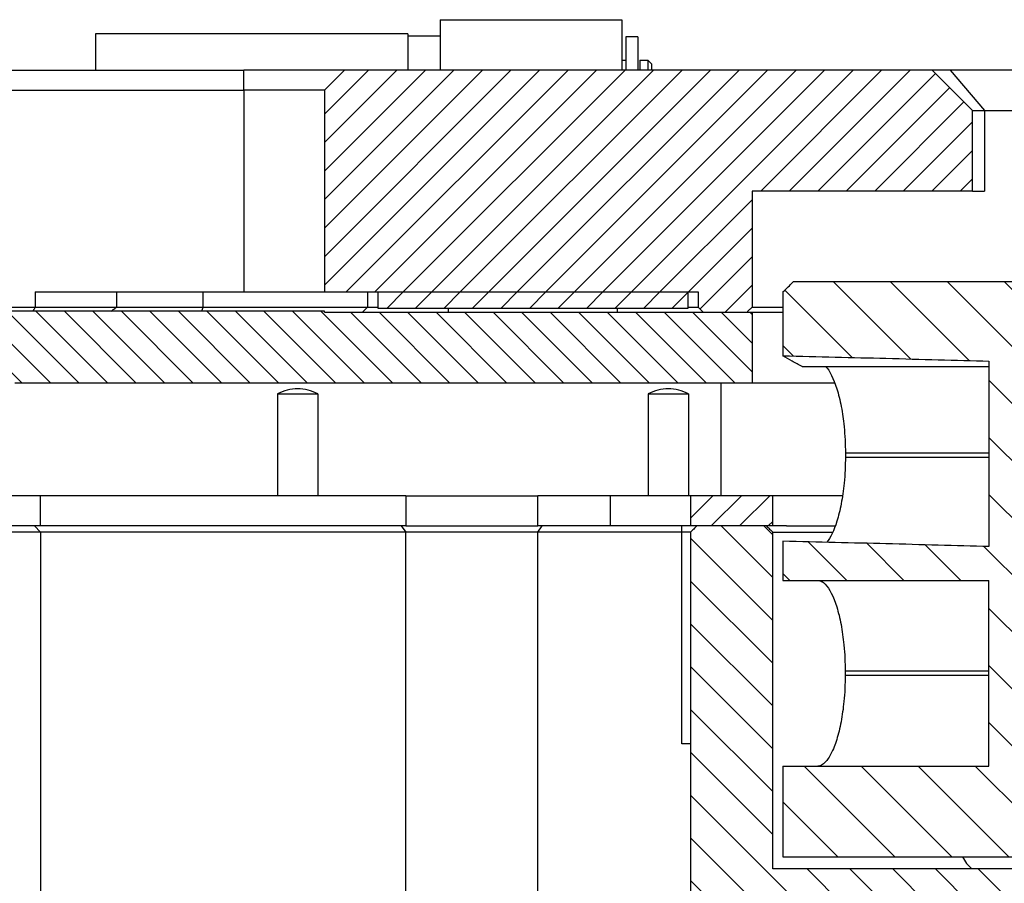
# Model space of a CAD drawing. Extents: x -1765 to 4890, y -3431 to 1272.
# Tile 119 of 189: x 3035 to 3083, y -2491 to -2448. Entities that reach past the tile are written whole.
import ezdxf

# ---------------------------------------------------------------- set-up
doc = ezdxf.new("R2010")
doc.units = 0
doc.linetypes.add('DASHED', pattern=[15, 7, -8])
doc.layers.get('0').update_dxf_attribs({"linetype": 'CONTINUOUS'})
doc.layers.add('1', color=7, linetype='CONTINUOUS')
pattern_1 = [(225, (0, 0), (0.70710678, -0.70710678), [])]

# ---------------------------------------------------------------- blocks, each defined once
blk = doc.blocks.new('SPRING_PLUNGER_GN615_3KN_2', base_point=(3080.504, -2489.751))
at = {"color": 7, "linetype": 'DASHED'}
for p, q in [((3080.504, -2489.751), (3081.423, -2489.751)), ((3081.423, -2489.751), (3084.586, -2489.751)), ((3084.586, -2489.751), (3084.78, -2489.751)), ((3084.78, -2489.751), (3085.504, -2489.751))]:
    blk.add_line(p, q, dxfattribs=at)
at = {"color": 7, "linetype": 'CONTINUOUS'}
for start, end in [(-154.6231, -129.5177), (-50.4823, -25.3769)]:
    blk.add_arc((3083.004, -2489.001), 1.75, start, end, dxfattribs=at)
blk = doc.blocks.new('LOCK_RING_E7018-22553', base_point=(3072.514, -2461.251))
at = {"linetype": 'CONTINUOUS'}
h = blk.add_hatch(dxfattribs=at)
h.set_pattern_fill('USER', color=4, scale=2, angle=135, pattern_type=0)
h.set_pattern_definition([(135, (0, 0), (-1.4142136, -1.4142136), [])])
edge = h.paths.add_edge_path()
edge.add_line((3082.73, -2465.179), (3082.73, -2474.375))
edge.add_spline(control_points=[(3082.73, -2474.375), (3081.027, -2474.325), (3077.622, -2474.232), (3074.217, -2474.15), (3072.514, -2474.111)], knot_values=[0, 0, 0, 0, 5.109455, 10.218745, 10.218745, 10.218745, 10.218745], degree=3, periodic=0)
edge.add_line((3072.514, -2474.111), (3072.514, -2476.051))
edge.add_line((3072.514, -2476.051), (3074.246, -2476.051))
edge.add_line((3074.246, -2476.051), (3082.73, -2476.051))
edge.add_line((3082.73, -2476.051), (3082.73, -2485.251))
edge.add_line((3082.73, -2485.251), (3074.246, -2485.251))
edge.add_line((3074.246, -2485.251), (3072.514, -2485.251))
edge.add_line((3072.514, -2485.251), (3072.514, -2489.751))
edge.add_line((3072.514, -2489.751), (3080.504, -2489.751))
edge.add_line((3080.504, -2489.751), (3081.423, -2489.751))
edge.add_line((3081.423, -2489.751), (3084.586, -2489.751))
edge.add_line((3084.586, -2489.751), (3084.78, -2489.751))
edge.add_line((3084.78, -2489.751), (3084.78, -2461.751))
edge.add_spline(control_points=[(3084.78, -2461.751), (3084.695, -2461.668), (3084.524, -2461.501), (3084.353, -2461.335), (3084.267, -2461.251)], knot_values=[0, 0, 0, 0, 0.358121, 0.716243, 0.716243, 0.716243, 0.716243], degree=3, periodic=0)
edge.add_line((3084.267, -2461.251), (3073.024, -2461.251))
edge.add_spline(control_points=[(3073.024, -2461.251), (3072.939, -2461.335), (3072.769, -2461.501), (3072.599, -2461.668), (3072.514, -2461.751)], knot_values=[0, 0, 0, 0, 0.35694, 0.71388, 0.71388, 0.71388, 0.71388], degree=3, periodic=0)
edge.add_line((3072.514, -2461.751), (3072.514, -2464.915))
edge.add_spline(control_points=[(3072.514, -2464.915), (3074.217, -2464.954), (3077.622, -2465.036), (3081.027, -2465.129), (3082.73, -2465.179)], knot_values=[0, 0, 0, 0, 5.109374, 10.218745, 10.218745, 10.218745, 10.218745], degree=3, periodic=0)
at = {"color": 7, "linetype": 'CONTINUOUS'}
for p, q in [((3084.267, -2461.251), (3073.024, -2461.251)), ((3082.73, -2465.179), (3082.73, -2474.375)), ((3075.61, -2469.737), (3075.61, -2469.934)), ((3072.514, -2476.051), (3074.246, -2476.051)), ((3074.246, -2476.051), (3082.73, -2476.051)), ((3082.73, -2485.251), (3082.73, -2476.051)), ((3075.6, -2480.551), (3075.6, -2480.751)), ((3072.514, -2485.251), (3074.246, -2485.251)), ((3074.246, -2485.251), (3082.73, -2485.251))]:
    blk.add_line(p, q, dxfattribs=at)
at = {"color": 4, "linetype": 'CONTINUOUS'}
for p, q in [((3072.514, -2461.751), (3072.514, -2464.915)), ((3072.514, -2474.111), (3072.514, -2476.051)), ((3072.514, -2485.251), (3072.514, -2489.751)), ((3072.514, -2489.751), (3080.504, -2489.751)), ((3080.504, -2489.751), (3081.423, -2489.751)), ((3081.423, -2489.751), (3084.586, -2489.751))]:
    blk.add_line(p, q, dxfattribs=at)
at = {"color": 1, "linetype": 'CONTINUOUS'}
for p, q in [((3082.73, -2469.737), (3075.61, -2469.737)), ((3075.61, -2469.934), (3082.73, -2469.934)), ((3082.73, -2480.551), (3075.6, -2480.551)), ((3075.6, -2480.751), (3082.73, -2480.751))]:
    blk.add_line(p, q, dxfattribs=at)
at = {"color": 4, "linetype": 'CONTINUOUS'}
blk.add_open_spline([(3072.514, -2461.751), (3072.599, -2461.668), (3072.684, -2461.585), (3072.769, -2461.501), (3072.854, -2461.418), (3072.939, -2461.335), (3073.024, -2461.251)], degree=3, knots=[0, 0, 0, 0, 0.3569399, 0.3569399, 0.3569399, 0.7138798, 0.7138798, 0.7138798, 0.7138798], dxfattribs=at)
at = {"color": 7, "linetype": 'CONTINUOUS'}
for points, knots in [([(3072.514, -2464.915), (3074.268, -2464.955), (3075.97, -2464.996), (3077.622, -2465.039), (3079.379, -2465.084), (3081.08, -2465.131), (3082.73, -2465.179)], [0, 0, 0, 0, 5.109374, 5.109374, 5.109374, 10.218745, 10.218745, 10.218745, 10.218745]), ([(3073.471, -2465.439), (3073.293, -2465.352), (3073.125, -2465.264), (3072.965, -2465.177), (3072.806, -2465.09), (3072.656, -2465.002), (3072.514, -2464.915)], [0, 0, 0, 0, 0.569335, 0.569335, 0.569335, 1.091044, 1.091044, 1.091044, 1.091044]), ([(3073.471, -2465.439), (3075.088, -2465.439), (3076.705, -2465.439), (3078.322, -2465.439), (3079.791, -2465.439), (3081.261, -2465.439), (3082.73, -2465.439)], [0, 0, 0, 0, 4.851394, 4.851394, 4.851394, 9.258942, 9.258942, 9.258942, 9.258942]), ([(3074.632, -2465.439), (3074.836, -2465.656), (3075.028, -2466.04), (3075.188, -2466.552), (3075.27, -2466.813), (3075.342, -2467.106), (3075.403, -2467.425), (3075.437, -2467.601), (3075.464, -2467.768), (3075.485, -2467.917), (3075.507, -2468.069), (3075.528, -2468.242), (3075.547, -2468.435), (3075.588, -2468.857), (3075.61, -2469.295), (3075.61, -2469.737)], [0.4435, 0.4435, 0.4435, 0.4435, 1.687203, 1.687203, 1.687203, 2.586629, 2.586629, 2.586629, 3.085577, 3.085577, 3.085577, 3.607792, 3.607792, 3.607792, 4.911579, 4.911579, 4.911579, 4.911579]), ([(3075.61, -2469.934), (3075.61, -2470.127), (3075.606, -2470.348), (3075.594, -2470.59), (3075.585, -2470.781), (3075.57, -2470.999), (3075.547, -2471.236), (3075.512, -2471.592), (3075.464, -2471.931), (3075.403, -2472.246), (3075.37, -2472.422), (3075.335, -2472.575), (3075.303, -2472.705), (3075.267, -2472.851), (3075.229, -2472.989), (3075.188, -2473.119), (3075.044, -2473.58), (3074.874, -2473.937), (3074.693, -2474.162)], [0, 0, 0, 0, 0.657017, 0.657017, 0.657017, 1.303883, 1.303883, 1.303883, 2.32498, 2.32498, 2.32498, 2.79431, 2.79431, 2.79431, 3.224498, 3.224498, 3.224498, 4.343908, 4.343908, 4.343908, 4.343908]), ([(3082.73, -2474.375), (3081.08, -2474.327), (3079.379, -2474.28), (3077.622, -2474.235), (3075.97, -2474.192), (3074.268, -2474.151), (3072.514, -2474.111)], [0, 0, 0, 0, 5.109455, 5.109455, 5.109455, 10.218745, 10.218745, 10.218745, 10.218745]), ([(3074.246, -2476.051), (3074.307, -2476.051), (3074.368, -2476.067), (3074.429, -2476.099), (3074.49, -2476.131), (3074.552, -2476.179), (3074.612, -2476.241), (3074.82, -2476.456), (3075.016, -2476.845), (3075.179, -2477.366), (3075.224, -2477.512), (3075.262, -2477.653), (3075.294, -2477.78), (3075.33, -2477.926), (3075.363, -2478.079), (3075.394, -2478.239), (3075.454, -2478.554), (3075.502, -2478.893), (3075.537, -2479.249), (3075.56, -2479.486), (3075.575, -2479.704), (3075.584, -2479.894), (3075.596, -2480.137), (3075.6, -2480.358), (3075.6, -2480.551)], [0, 0, 0, 0, 0.189977, 0.189977, 0.189977, 0.422815, 0.422815, 0.422815, 1.688872, 1.688872, 1.688872, 2.119027, 2.119027, 2.119027, 2.588335, 2.588335, 2.588335, 3.60941, 3.60941, 3.60941, 4.256272, 4.256272, 4.256272, 4.913289, 4.913289, 4.913289, 4.913289]), ([(3075.6, -2480.751), (3075.6, -2481.194), (3075.579, -2481.632), (3075.537, -2482.053), (3075.52, -2482.23), (3075.499, -2482.403), (3075.475, -2482.572), (3075.454, -2482.721), (3075.427, -2482.887), (3075.394, -2483.064), (3075.333, -2483.383), (3075.26, -2483.676), (3075.179, -2483.937), (3075.134, -2484.082), (3075.09, -2484.203), (3075.051, -2484.303), (3075.001, -2484.43), (3074.953, -2484.533), (3074.911, -2484.617), (3074.863, -2484.711), (3074.814, -2484.796), (3074.764, -2484.871), (3074.708, -2484.953), (3074.657, -2485.015), (3074.612, -2485.061), (3074.492, -2485.185), (3074.369, -2485.251), (3074.246, -2485.251)], [0, 0, 0, 0, 1.303782, 1.303782, 1.303782, 1.82599, 1.82599, 1.82599, 2.324924, 2.324924, 2.324924, 3.224295, 3.224295, 3.224295, 3.612178, 3.612178, 3.612178, 3.955659, 3.955659, 3.955659, 4.249455, 4.249455, 4.249455, 4.493382, 4.493382, 4.493382, 4.913847, 4.913847, 4.913847, 4.913847])]:
    blk.add_open_spline(points, degree=3, knots=knots, dxfattribs=at)
blk = doc.blocks.new('LOCK_RING_ASSY_1', base_point=(3072.514, -2461.251))
for name, p in [('LOCK_RING_E7018-22553', (3072.514, -2461.251)), ('SPRING_PLUNGER_GN615_3KN_2', (3080.504, -2489.751))]:
    blk.add_blockref(name, p)
blk = doc.blocks.new('DOWEL_PIN_2X12_1480-077_27', base_point=(3065.83, -2466.551))
at = {"color": 7, "linetype": 'CONTINUOUS'}
for p, q in [((3065.83, -2466.801), (3065.83, -2471.851)), ((3065.83, -2466.801), (3067.403, -2466.801)), ((3067.403, -2466.801), (3067.83, -2466.801)), ((3067.83, -2466.801), (3067.83, -2471.851))]:
    blk.add_line(p, q, dxfattribs=at)
for start, end in [(90, 118.0725), (61.9275, 90)]:
    blk.add_arc((3066.83, -2468.676), 2.125, start, end, dxfattribs=at)
blk = doc.blocks.new('DOWEL_PIN_2X12_1480-077_28', base_point=(3047.445, -2466.551))
at = {"color": 7, "linetype": 'CONTINUOUS'}
for p, q in [((3047.445, -2466.801), (3049.152, -2466.801)), ((3047.445, -2466.801), (3047.445, -2471.851)), ((3049.152, -2466.801), (3049.445, -2466.801)), ((3049.445, -2466.801), (3049.445, -2471.851))]:
    blk.add_line(p, q, dxfattribs=at)
for start, end in [(90, 118.0725), (61.9275, 90)]:
    blk.add_arc((3048.445, -2468.676), 2.125, start, end, dxfattribs=at)
blk = doc.blocks.new('PIN_DOWEL_2X12_SET', base_point=(3047.445, -2466.551))
for name, p in [('DOWEL_PIN_2X12_1480-077_28', (3047.445, -2466.551)), ('DOWEL_PIN_2X12_1480-077_27', (3065.83, -2466.551))]:
    blk.add_blockref(name, p)
blk = doc.blocks.new('INSULATOR_RING_E7018-25452', base_point=(3012.858, -2471.851))
at = {"color": 7, "linetype": 'CONTINUOUS'}
for p, q in [((3035.691, -2471.851), (3033.53, -2471.851)), ((3053.803, -2471.851), (3035.691, -2471.851)), ((3035.691, -2473.351), (3035.691, -2471.851)), ((3053.803, -2471.851), (3060.352, -2471.851)), ((3063.964, -2471.851), (3060.352, -2471.851)), ((3063.964, -2473.351), (3063.964, -2471.851)), ((3067.499, -2471.851), (3063.964, -2471.851)), ((3067.933, -2471.851), (3067.499, -2471.851)), ((3035.391, -2473.351), (3033.589, -2473.351)), ((3035.691, -2473.351), (3035.391, -2473.351)), ((3053.579, -2473.351), (3035.691, -2473.351)), ((3053.803, -2473.351), (3053.579, -2473.351)), ((3053.803, -2473.351), (3056.128, -2473.351)), ((3056.128, -2473.351), (3056.531, -2473.351)), ((3056.531, -2473.351), (3060.352, -2473.351)), ((3060.565, -2473.351), (3060.352, -2473.351)), ((3063.684, -2473.351), (3060.565, -2473.351)), ((3063.964, -2473.351), (3063.684, -2473.351)), ((3063.984, -2473.351), (3063.964, -2473.351))]:
    blk.add_line(p, q, dxfattribs=at)
at = {"color": 1, "linetype": 'CONTINUOUS'}
for p, q in [((3053.803, -2471.851), (3053.803, -2473.351)), ((3060.352, -2473.351), (3060.352, -2471.851))]:
    blk.add_line(p, q, dxfattribs=at)
at = {"color": 7, "linetype": 'DASHED'}
for p, q in [((3068.914, -2471.851), (3067.933, -2471.851)), ((3069.446, -2471.851), (3068.914, -2471.851)), ((3072.005, -2471.851), (3069.446, -2471.851)), ((3072.683, -2471.851), (3072.005, -2471.851)), ((3075.471, -2471.851), (3072.683, -2471.851)), ((3065.3, -2473.351), (3063.984, -2473.351)), ((3065.499, -2473.351), (3065.3, -2473.351)), ((3067.495, -2473.351), (3065.499, -2473.351)), ((3067.933, -2473.351), (3067.495, -2473.351)), ((3068.239, -2473.351), (3067.933, -2473.351)), ((3068.914, -2473.351), (3068.239, -2473.351)), ((3069.446, -2473.351), (3068.914, -2473.351)), ((3071.699, -2473.351), (3069.446, -2473.351)), ((3072.021, -2473.351), (3072.005, -2473.351)), ((3072.683, -2473.351), (3072.021, -2473.351)), ((3072.683, -2473.351), (3075.11, -2473.351))]:
    blk.add_line(p, q, dxfattribs=at)
at = {"color": 6, "linetype": 'DASHED'}
blk.add_line((3072.005, -2473.351), (3071.699, -2473.351), dxfattribs=at)
blk = doc.blocks.new('INSULATOR_SEGMENT_E70153_4', base_point=(3067.933, -2471.851))
at = {"linetype": 'CONTINUOUS'}
h = blk.add_hatch(dxfattribs=at)
h.set_pattern_fill('USER', color=1, angle=225, pattern_type=0)
h.set_pattern_definition(pattern_1)
h.paths.add_polyline_path([(3069.446, -2471.851), (3068.914, -2471.851), (3067.933, -2471.851), (3067.933, -2473.351), (3068.239, -2473.351), (3068.914, -2473.351), (3069.446, -2473.351), (3071.699, -2473.351), (3072.005, -2473.351), (3072.005, -2471.851)])
at = {"color": 7, "linetype": 'CONTINUOUS'}
for p, q in [((3067.933, -2471.851), (3067.933, -2473.351)), ((3068.914, -2471.851), (3067.933, -2471.851)), ((3069.446, -2471.851), (3068.914, -2471.851)), ((3072.005, -2471.851), (3069.446, -2471.851)), ((3072.005, -2473.351), (3072.005, -2471.851)), ((3072.683, -2471.851), (3072.005, -2471.851)), ((3075.471, -2471.851), (3072.683, -2471.851)), ((3068.239, -2473.351), (3067.933, -2473.351)), ((3068.914, -2473.351), (3068.239, -2473.351)), ((3069.446, -2473.351), (3068.914, -2473.351)), ((3071.699, -2473.351), (3069.446, -2473.351))]:
    blk.add_line(p, q, dxfattribs=at)
at = {"color": 6, "linetype": 'CONTINUOUS'}
for p, q in [((3072.005, -2473.351), (3071.699, -2473.351)), ((3072.021, -2473.351), (3072.005, -2473.351)), ((3072.683, -2473.351), (3072.021, -2473.351)), ((3072.683, -2473.351), (3075.11, -2473.351))]:
    blk.add_line(p, q, dxfattribs=at)
blk = doc.blocks.new('INSULATOR_SET', base_point=(3067.933, -2471.851))
blk.add_blockref('INSULATOR_SEGMENT_E70153_4', (3067.933, -2471.851))
blk = doc.blocks.new('COMMON_PARTS_SET', base_point=(3011.715, -2447.851))
for name, p in [('INSULATOR_RING_E7018-25452', (3012.858, -2471.851)), ('INSULATOR_SET', (3067.933, -2471.851))]:
    blk.add_blockref(name, p)
blk = doc.blocks.new('BASE_RING_AUTO', base_point=(2995.915, -2473.351))
at = {"linetype": 'CONTINUOUS'}
h = blk.add_hatch(dxfattribs=at)
h.set_pattern_fill('USER', color=4, scale=1.5, angle=135, pattern_type=0)
h.set_pattern_definition([(135, (0, 0), (-1.0606602, -1.0606602), [])])
edge = h.paths.add_edge_path()
edge.add_line((3068.914, -2473.351), (3068.239, -2473.351))
edge.add_spline(control_points=[(3068.239, -2473.351), (3068.188, -2473.401), (3068.086, -2473.501), (3067.984, -2473.601), (3067.933, -2473.651)], knot_values=[0, 0, 0, 0, 0.213956, 0.427912, 0.427912, 0.427912, 0.427912], degree=3, periodic=0)
edge.add_line((3067.933, -2473.651), (3067.933, -2503.051))
edge.add_spline(control_points=[(3067.933, -2503.051), (3067.984, -2503.101), (3068.086, -2503.201), (3068.188, -2503.301), (3068.239, -2503.351)], knot_values=[0, 0, 0, 0, 0.213956, 0.427912, 0.427912, 0.427912, 0.427912], degree=3, periodic=0)
edge.add_line((3068.239, -2503.351), (3070.681, -2503.351))
edge.add_spline(control_points=[(3070.681, -2503.351), (3070.732, -2503.301), (3070.834, -2503.201), (3070.936, -2503.101), (3070.986, -2503.051)], knot_values=[0, 0, 0, 0, 0.214074, 0.428148, 0.428148, 0.428148, 0.428148], degree=3, periodic=0)
edge.add_line((3070.986, -2503.051), (3070.986, -2494.351))
edge.add_line((3070.986, -2494.351), (3084.472, -2494.351))
edge.add_spline(control_points=[(3084.472, -2494.351), (3084.524, -2494.301), (3084.626, -2494.201), (3084.729, -2494.101), (3084.78, -2494.051)], knot_values=[0, 0, 0, 0, 0.214881, 0.429761, 0.429761, 0.429761, 0.429761], degree=3, periodic=0)
edge.add_line((3084.78, -2494.051), (3084.78, -2490.651))
edge.add_spline(control_points=[(3084.78, -2490.651), (3084.729, -2490.601), (3084.626, -2490.501), (3084.524, -2490.401), (3084.472, -2490.351)], knot_values=[0, 0, 0, 0, 0.214881, 0.429761, 0.429761, 0.429761, 0.429761], degree=3, periodic=0)
edge.add_line((3084.472, -2490.351), (3072.005, -2490.351))
edge.add_line((3072.005, -2490.351), (3072.005, -2473.651))
edge.add_spline(control_points=[(3072.005, -2473.651), (3071.954, -2473.601), (3071.852, -2473.501), (3071.75, -2473.401), (3071.699, -2473.351)], knot_values=[0, 0, 0, 0, 0.214121, 0.428241, 0.428241, 0.428241, 0.428241], degree=3, periodic=0)
edge.add_line((3071.699, -2473.351), (3069.446, -2473.351))
edge.add_line((3069.446, -2473.351), (3068.914, -2473.351))
at = {"color": 4, "linetype": 'DASHED'}
for p, q in [((3035.391, -2473.351), (3033.589, -2473.351)), ((3035.691, -2473.351), (3035.391, -2473.351)), ((3053.579, -2473.351), (3035.691, -2473.351)), ((3053.803, -2473.351), (3053.579, -2473.351)), ((3053.803, -2473.351), (3056.128, -2473.351)), ((3056.128, -2473.351), (3056.531, -2473.351)), ((3056.531, -2473.351), (3060.352, -2473.351)), ((3060.565, -2473.351), (3060.352, -2473.351)), ((3063.684, -2473.351), (3060.565, -2473.351)), ((3063.964, -2473.351), (3063.684, -2473.351)), ((3063.984, -2473.351), (3063.964, -2473.351)), ((3068.239, -2473.351), (3067.933, -2473.351)), ((3072.005, -2473.351), (3071.699, -2473.351)), ((3072.021, -2473.351), (3072.005, -2473.351)), ((3072.683, -2473.351), (3072.021, -2473.351)), ((3072.683, -2473.351), (3075.11, -2473.351)), ((3072.005, -2473.651), (3074.99, -2473.651))]:
    blk.add_line(p, q, dxfattribs=at)
at = {"color": 4, "linetype": 'CONTINUOUS'}
for p, q in [((3035.391, -2473.351), (3035.691, -2473.651)), ((3053.579, -2473.351), (3053.803, -2473.651)), ((3060.352, -2473.651), (3060.565, -2473.351)), ((3065.3, -2473.351), (3063.984, -2473.351)), ((3065.499, -2473.351), (3065.3, -2473.351)), ((3067.495, -2473.351), (3065.499, -2473.351)), ((3067.933, -2473.351), (3067.495, -2473.351)), ((3068.914, -2473.351), (3068.239, -2473.351)), ((3069.446, -2473.351), (3068.914, -2473.351)), ((3071.699, -2473.351), (3069.446, -2473.351)), ((3035.691, -2473.651), (3033.53, -2473.651)), ((3035.691, -2473.651), (3035.691, -2503.051)), ((3053.803, -2473.651), (3035.691, -2473.651)), ((3053.803, -2503.051), (3053.803, -2473.651)), ((3060.352, -2473.651), (3053.803, -2473.651)), ((3060.352, -2503.051), (3060.352, -2473.651)), ((3067.501, -2473.651), (3060.352, -2473.651)), ((3067.501, -2484.151), (3067.501, -2473.651)), ((3067.933, -2473.651), (3067.501, -2473.651)), ((3067.933, -2473.651), (3067.933, -2503.051)), ((3072.005, -2490.351), (3072.005, -2473.651)), ((3067.933, -2484.151), (3067.501, -2484.151)), ((3084.472, -2490.351), (3072.005, -2490.351))]:
    blk.add_line(p, q, dxfattribs=at)
for points, knots in [([(3067.501, -2473.651), (3067.5, -2473.602), (3067.499, -2473.552), (3067.498, -2473.501), (3067.497, -2473.451), (3067.496, -2473.401), (3067.495, -2473.351)], [0, 0, 0, 0, 0.1500049, 0.1500049, 0.1500049, 0.3000571, 0.3000571, 0.3000571, 0.3000571]), ([(3068.239, -2473.351), (3068.188, -2473.401), (3068.137, -2473.451), (3068.086, -2473.501), (3068.035, -2473.551), (3067.984, -2473.601), (3067.933, -2473.651)], [0, 0, 0, 0, 0.2139562, 0.2139562, 0.2139562, 0.4279125, 0.4279125, 0.4279125, 0.4279125]), ([(3071.699, -2473.351), (3071.75, -2473.401), (3071.801, -2473.451), (3071.852, -2473.501), (3071.903, -2473.551), (3071.954, -2473.601), (3072.005, -2473.651)], [0, 0, 0, 0, 0.2141206, 0.2141206, 0.2141206, 0.4282411, 0.4282411, 0.4282411, 0.4282411])]:
    blk.add_open_spline(points, degree=3, knots=knots, dxfattribs=at)
blk = doc.blocks.new('BASE_RING_AUTO_E7018-22551', base_point=(2995.915, -2473.351))
blk.add_blockref('BASE_RING_AUTO', (2995.915, -2473.351))
blk = doc.blocks.new('BASE_RING_AUTO_ASSY_E72551', base_point=(2995.915, -2447.851))
for name, p in [('COMMON_PARTS_SET', (3011.715, -2447.851)), ('LOCK_RING_ASSY_1', (3072.514, -2461.251)), ('PIN_DOWEL_2X12_SET', (3047.445, -2466.551)), ('BASE_RING_AUTO_E7018-22551', (2995.915, -2473.351))]:
    blk.add_blockref(name, p)
blk = doc.blocks.new('LOAD_BO_LARGE', base_point=(2942.285, -2462.701))
at = {"linetype": 'CONTINUOUS'}
h = blk.add_hatch(dxfattribs=at)
h.set_pattern_fill('USER', color=3, angle=135, pattern_type=0)
h.set_pattern_definition([(135, (0, 0), (-0.70710678, -0.70710678), [])])
h.paths.add_polyline_path([(3012.858, -2466.251), (3022.865, -2466.251), (3024.265, -2466.251), (3025.505, -2466.251), (3026.705, -2466.251), (3027.945, -2466.251), (3029.345, -2466.251), (3030.585, -2466.251), (3031.785, -2466.251), (3033.025, -2466.251), (3034.425, -2466.251), (3035.665, -2466.251), (3036.865, -2466.251), (3038.105, -2466.251), (3039.505, -2466.251), (3040.745, -2466.251), (3041.945, -2466.251), (3043.185, -2466.251), (3044.585, -2466.251), (3045.825, -2466.251), (3047.025, -2466.251), (3048.265, -2466.251), (3049.665, -2466.251), (3050.905, -2466.251), (3052.105, -2466.251), (3053.345, -2466.251), (3054.745, -2466.251), (3055.985, -2466.251), (3057.185, -2466.251), (3058.425, -2466.251), (3059.825, -2466.251), (3061.065, -2466.251), (3062.265, -2466.251), (3063.505, -2466.251), (3064.905, -2466.251), (3069.446, -2466.251), (3070.986, -2466.251), (3070.986, -2462.751), (3070.732, -2462.751), (3069.915, -2462.751), (3068.565, -2462.751), (3067.665, -2462.751), (3064.315, -2462.751), (3055.915, -2462.751), (3051.665, -2462.751), (3049.775, -2462.751), (3049.775, -2462.701), (3011.905, -2462.701), (3011.905, -2462.751), (3011.905, -2466.251)])
at = {"color": 7, "linetype": 'CONTINUOUS'}
for p, q in [((3049.775, -2462.701), (3011.905, -2462.701)), ((3049.775, -2462.751), (3049.775, -2462.701)), ((3049.775, -2462.751), (3051.665, -2462.751)), ((3051.665, -2462.751), (3055.915, -2462.751)), ((3055.915, -2462.751), (3064.315, -2462.751)), ((3064.315, -2462.751), (3067.665, -2462.751)), ((3067.665, -2462.751), (3068.565, -2462.751)), ((3068.565, -2462.751), (3069.915, -2462.751)), ((3069.915, -2462.751), (3070.732, -2462.751)), ((3070.732, -2462.751), (3070.986, -2462.751)), ((3070.986, -2466.251), (3072.005, -2466.251)), ((3072.005, -2466.251), (3075.085, -2466.251))]:
    blk.add_line(p, q, dxfattribs=at)
at = {"color": 3, "linetype": 'CONTINUOUS'}
for p, q in [((3070.986, -2462.751), (3072.514, -2462.751)), ((3070.986, -2462.751), (3070.986, -2466.251)), ((3034.425, -2466.251), (3035.665, -2466.251)), ((3035.665, -2466.251), (3036.865, -2466.251)), ((3036.865, -2466.251), (3038.105, -2466.251)), ((3038.105, -2466.251), (3039.505, -2466.251)), ((3039.505, -2466.251), (3040.745, -2466.251)), ((3040.745, -2466.251), (3041.945, -2466.251)), ((3041.945, -2466.251), (3043.185, -2466.251)), ((3043.185, -2466.251), (3044.585, -2466.251)), ((3044.585, -2466.251), (3045.825, -2466.251)), ((3045.825, -2466.251), (3047.025, -2466.251)), ((3047.025, -2466.251), (3048.265, -2466.251)), ((3048.265, -2466.251), (3049.665, -2466.251)), ((3049.665, -2466.251), (3050.905, -2466.251)), ((3050.905, -2466.251), (3052.105, -2466.251)), ((3052.105, -2466.251), (3053.345, -2466.251)), ((3053.345, -2466.251), (3054.745, -2466.251)), ((3054.745, -2466.251), (3055.985, -2466.251)), ((3055.985, -2466.251), (3057.185, -2466.251)), ((3057.185, -2466.251), (3058.425, -2466.251)), ((3058.425, -2466.251), (3059.825, -2466.251)), ((3059.825, -2466.251), (3061.065, -2466.251)), ((3061.065, -2466.251), (3062.265, -2466.251)), ((3062.265, -2466.251), (3063.505, -2466.251)), ((3063.505, -2466.251), (3064.905, -2466.251)), ((3064.905, -2466.251), (3069.446, -2466.251)), ((3069.446, -2466.251), (3070.986, -2466.251))]:
    blk.add_line(p, q, dxfattribs=at)
blk = doc.blocks.new('SCREW_M2X6_0515-1602_2', base_point=(3061.165, -2462.551))
at = {"color": 7, "linetype": 'DASHED'}
for p, q in [((3061.165, -2462.551), (3062.912, -2462.551)), ((3062.912, -2462.551), (3063.207, -2462.551)), ((3063.207, -2462.551), (3063.556, -2462.551)), ((3063.556, -2462.551), (3063.609, -2462.551)), ((3063.609, -2462.551), (3063.717, -2462.551)), ((3063.717, -2462.551), (3065.465, -2462.551))]:
    blk.add_line(p, q, dxfattribs=at)
blk = doc.blocks.new('PROTECTION_PLATE_E70181078', base_point=(3052.415, -2461.751))
at = {"linetype": 'CONTINUOUS'}
h = blk.add_hatch(dxfattribs=at)
h.set_pattern_fill('USER', color=1, angle=225, pattern_type=0)
h.set_pattern_definition(pattern_1)
h.paths.add_polyline_path([(3063.717, -2462.551), (3065.465, -2462.551), (3067.815, -2462.551), (3067.815, -2461.751), (3064.315, -2461.751), (3062.315, -2461.751), (3057.915, -2461.751), (3055.915, -2461.751), (3052.415, -2461.751), (3052.415, -2462.551), (3061.165, -2462.551), (3062.912, -2462.551), (3063.207, -2462.551), (3063.556, -2462.551), (3063.609, -2462.551)])
at = {"color": 7, "linetype": 'CONTINUOUS'}
for p, q in [((3052.415, -2461.751), (3052.415, -2462.551)), ((3052.415, -2461.751), (3055.915, -2461.751)), ((3055.915, -2461.751), (3057.915, -2461.751)), ((3057.915, -2461.751), (3062.315, -2461.751)), ((3062.315, -2461.751), (3064.315, -2461.751)), ((3064.315, -2461.751), (3067.815, -2461.751)), ((3067.815, -2462.551), (3067.815, -2461.751)), ((3052.415, -2462.551), (3061.165, -2462.551)), ((3061.165, -2462.551), (3062.912, -2462.551)), ((3062.912, -2462.551), (3063.207, -2462.551)), ((3063.207, -2462.551), (3063.556, -2462.551)), ((3063.556, -2462.551), (3063.609, -2462.551)), ((3063.609, -2462.551), (3063.717, -2462.551)), ((3063.717, -2462.551), (3065.465, -2462.551)), ((3065.465, -2462.551), (3067.815, -2462.551))]:
    blk.add_line(p, q, dxfattribs=at)
blk = doc.blocks.new('PROTECTION_PLATE_ASSY_3', base_point=(3052.415, -2461.751))
for name, p in [('PROTECTION_PLATE_E70181078', (3052.415, -2461.751)), ('SCREW_M2X6_0515-1602_2', (3061.165, -2462.551))]:
    blk.add_blockref(name, p)
blk = doc.blocks.new('BEARING_SHAFT_E7018-231080', base_point=(3069.446, -2466.251))
at = {"color": 7, "linetype": 'CONTINUOUS'}
blk.add_line((3069.446, -2471.851), (3069.446, -2466.251), dxfattribs=at)
at = {"color": 7, "linetype": 'DASHED'}
for p, q in [((3069.446, -2466.251), (3070.986, -2466.251)), ((3070.986, -2466.251), (3075.085, -2466.251))]:
    blk.add_line(p, q, dxfattribs=at)
blk = doc.blocks.new('0515-2035_M3X16_3', base_point=(3072.005, -2473.351))
at = {"color": 7, "linetype": 'DASHED'}
blk.add_line((3072.683, -2473.351), (3075.11, -2473.351), dxfattribs=at)
at = {"color": 7, "linetype": 'CONTINUOUS'}
blk.add_line((3072.005, -2473.651), (3074.99, -2473.651), dxfattribs=at)
blk = doc.blocks.new('BEARING_ASSY_4', base_point=(3069.446, -2466.251))
for name, p in [('BEARING_SHAFT_E7018-231080', (3069.446, -2466.251)), ('0515-2035_M3X16_3', (3072.005, -2473.351))]:
    blk.add_blockref(name, p)
blk = doc.blocks.new('BEARING_SET3', base_point=(3069.446, -2457.651))
blk.add_blockref('BEARING_ASSY_4', (3069.446, -2466.251))
blk = doc.blocks.new('BEARING_HK0509_1410-151099', base_point=(3055.515, -2448.251))
at = {"color": 7, "linetype": 'DASHED'}
for p, q in [((3055.515, -2448.251), (3064.515, -2448.251)), ((3055.515, -2448.251), (3055.515, -2449.051)), ((3064.515, -2448.251), (3064.515, -2450.751)), ((3055.515, -2449.051), (3055.515, -2450.251)), ((3055.515, -2450.251), (3055.515, -2450.751))]:
    blk.add_line(p, q, dxfattribs=at)
blk = doc.blocks.new('BEARING_SHAFT_E6978-231100', base_point=(3038.415, -2448.951))
at = {"color": 7, "linetype": 'DASHED'}
for p, q in [((3053.915, -2448.951), (3038.415, -2448.951)), ((3038.415, -2448.951), (3038.415, -2450.751)), ((3053.915, -2448.951), (3053.915, -2449.051)), ((3053.915, -2449.051), (3053.915, -2450.751)), ((3053.915, -2449.051), (3055.515, -2449.051)), ((3055.515, -2449.051), (3055.515, -2450.251)), ((3055.515, -2450.251), (3055.515, -2450.751)), ((3064.515, -2450.251), (3064.715, -2450.251)), ((3064.715, -2450.251), (3064.715, -2450.751)), ((3065.415, -2450.251), (3065.415, -2450.751)), ((3065.415, -2450.251), (3065.815, -2450.251)), ((3065.815, -2450.251), (3065.815, -2450.751)), ((3066.015, -2450.451), (3065.815, -2450.251)), ((3066.015, -2450.751), (3066.015, -2450.451))]:
    blk.add_line(p, q, dxfattribs=at)
blk = doc.blocks.new('RETAINING_RING_0510-161101', base_point=(3064.715, -2449.101))
at = {"color": 7, "linetype": 'DASHED'}
for p, q in [((3065.315, -2449.101), (3064.715, -2449.101)), ((3064.715, -2449.101), (3064.715, -2450.251)), ((3065.315, -2449.101), (3065.315, -2450.751)), ((3064.715, -2450.251), (3064.715, -2450.751))]:
    blk.add_line(p, q, dxfattribs=at)
blk = doc.blocks.new('BEARING_ASSY2_5', base_point=(3038.415, -2448.251))
for name, p in [('BEARING_HK0509_1410-151099', (3055.515, -2448.251)), ('BEARING_SHAFT_E6978-231100', (3038.415, -2448.951)), ('RETAINING_RING_0510-161101', (3064.715, -2449.101))]:
    blk.add_blockref(name, p)
blk = doc.blocks.new('BEARING_HK0509_1410-151102', base_point=(3055.515, -2448.251))
at = {"color": 7, "linetype": 'CONTINUOUS'}
for p, q in [((3055.515, -2448.251), (3064.515, -2448.251)), ((3055.515, -2448.251), (3055.515, -2449.051)), ((3064.515, -2448.251), (3064.515, -2450.751)), ((3055.515, -2449.051), (3055.515, -2450.251)), ((3055.515, -2450.251), (3055.515, -2450.751))]:
    blk.add_line(p, q, dxfattribs=at)
blk = doc.blocks.new('BEARING_SHAFT_E6978-231103', base_point=(3038.415, -2448.951))
at = {"color": 7, "linetype": 'CONTINUOUS'}
for p, q in [((3053.915, -2448.951), (3038.415, -2448.951)), ((3038.415, -2448.951), (3038.415, -2450.751)), ((3053.915, -2448.951), (3053.915, -2449.051)), ((3053.915, -2449.051), (3053.915, -2450.751)), ((3053.915, -2449.051), (3055.515, -2449.051)), ((3064.515, -2450.251), (3064.715, -2450.251)), ((3065.415, -2450.251), (3065.415, -2450.751)), ((3065.415, -2450.251), (3065.815, -2450.251)), ((3065.815, -2450.251), (3065.815, -2450.751)), ((3066.015, -2450.451), (3065.815, -2450.251)), ((3066.015, -2450.751), (3066.015, -2450.451))]:
    blk.add_line(p, q, dxfattribs=at)
at = {"color": 7, "linetype": 'DASHED'}
for p, q in [((3055.515, -2449.051), (3055.515, -2450.251)), ((3055.515, -2450.251), (3055.515, -2450.751)), ((3064.715, -2450.251), (3064.715, -2450.751))]:
    blk.add_line(p, q, dxfattribs=at)
blk = doc.blocks.new('RETAINING_RING_0510-161104', base_point=(3064.715, -2449.101))
at = {"color": 7, "linetype": 'CONTINUOUS'}
for p, q in [((3065.315, -2449.101), (3064.715, -2449.101)), ((3064.715, -2449.101), (3064.715, -2450.251)), ((3065.315, -2449.101), (3065.315, -2450.751)), ((3064.715, -2450.251), (3064.715, -2450.751))]:
    blk.add_line(p, q, dxfattribs=at)
blk = doc.blocks.new('BEARING_ASSY2_6', base_point=(3038.415, -2448.251))
for name, p in [('BEARING_HK0509_1410-151102', (3055.515, -2448.251)), ('BEARING_SHAFT_E6978-231103', (3038.415, -2448.951)), ('RETAINING_RING_0510-161104', (3064.715, -2449.101))]:
    blk.add_blockref(name, p)
blk = doc.blocks.new('BEARING_SET2__1105', base_point=(2906.615, -2448.251))
for name in ['BEARING_ASSY2_5', 'BEARING_ASSY2_6']:
    blk.add_blockref(name, (3038.415, -2448.251))
blk = doc.blocks.new('STIFFENER_LARGE_E7018-4160', base_point=(2920.115, -2450.751))
at = {"linetype": 'CONTINUOUS'}
h = blk.add_hatch(dxfattribs=at)
h.set_pattern_fill('USER', color=1, angle=225, pattern_type=0)
h.set_pattern_definition(pattern_1)
edge = h.paths.add_edge_path()
edge.add_line((3050.775, -2450.751), (3049.775, -2451.751))
edge.add_line((3049.775, -2451.751), (3049.775, -2461.751))
edge.add_line((3049.775, -2461.751), (3051.915, -2461.751))
edge.add_line((3051.915, -2461.751), (3052.415, -2461.751))
edge.add_line((3052.415, -2461.751), (3055.915, -2461.751))
edge.add_line((3055.915, -2461.751), (3057.915, -2461.751))
edge.add_line((3057.915, -2461.751), (3062.315, -2461.751))
edge.add_line((3062.315, -2461.751), (3064.315, -2461.751))
edge.add_line((3064.315, -2461.751), (3067.815, -2461.751))
edge.add_line((3067.815, -2461.751), (3068.315, -2461.751))
edge.add_line((3068.315, -2461.751), (3068.315, -2462.501))
edge.add_line((3068.315, -2462.501), (3068.565, -2462.751))
edge.add_line((3068.565, -2462.751), (3069.915, -2462.751))
edge.add_line((3069.915, -2462.751), (3070.732, -2462.751))
edge.add_spline(control_points=[(3070.732, -2462.751), (3070.774, -2462.71), (3070.859, -2462.626), (3070.944, -2462.543), (3070.986, -2462.501)], knot_values=[0, 0, 0, 0, 0.178396, 0.356792, 0.356792, 0.356792, 0.356792], degree=3, periodic=0)
edge.add_line((3070.986, -2462.501), (3070.986, -2456.751))
edge.add_line((3070.986, -2456.751), (3081.915, -2456.751))
edge.add_line((3081.915, -2456.751), (3081.915, -2452.751))
edge.add_line((3081.915, -2452.751), (3079.915, -2450.751))
edge.add_line((3079.915, -2450.751), (3050.775, -2450.751))
at = {"color": 7, "linetype": 'CONTINUOUS'}
for p, q in [((3011.905, -2450.751), (3045.775, -2450.751)), ((3050.775, -2450.751), (3045.775, -2450.751)), ((3050.775, -2450.751), (3049.775, -2451.751)), ((3079.915, -2450.751), (3050.775, -2450.751)), ((3081.915, -2452.751), (3079.915, -2450.751)), ((3080.813, -2450.751), (3079.915, -2450.751)), ((3164.915, -2450.751), (3080.813, -2450.751)), ((3011.905, -2451.751), (3045.775, -2451.751)), ((3049.775, -2451.751), (3045.775, -2451.751)), ((3049.775, -2451.751), (3049.775, -2461.751)), ((3081.915, -2456.751), (3081.915, -2452.751)), ((3081.915, -2452.751), (3082.514, -2452.751)), ((3082.514, -2452.751), (3166.418, -2452.751)), ((3081.915, -2456.751), (3070.986, -2456.751)), ((3070.986, -2456.751), (3070.986, -2462.501)), ((3081.915, -2456.751), (3082.514, -2456.751)), ((3035.431, -2461.751), (3035.431, -2462.501)), ((3035.431, -2461.751), (3039.452, -2461.751)), ((3039.452, -2461.751), (3043.748, -2461.751)), ((3039.452, -2461.751), (3039.452, -2462.501)), ((3043.748, -2461.751), (3045.775, -2461.751)), ((3043.748, -2461.751), (3043.748, -2462.501)), ((3045.775, -2461.751), (3049.775, -2461.751)), ((3049.775, -2461.751), (3051.915, -2461.751)), ((3051.915, -2461.751), (3052.415, -2461.751)), ((3051.915, -2461.751), (3051.915, -2462.501)), ((3052.415, -2461.751), (3055.915, -2461.751)), ((3055.915, -2461.751), (3057.915, -2461.751)), ((3057.915, -2461.751), (3062.315, -2461.751)), ((3062.315, -2461.751), (3064.315, -2461.751)), ((3064.315, -2461.751), (3067.815, -2461.751)), ((3067.815, -2461.751), (3068.315, -2461.751)), ((3068.315, -2461.751), (3068.315, -2462.501)), ((3011.905, -2462.501), (3035.431, -2462.501)), ((3035.431, -2462.501), (3039.452, -2462.501)), ((3039.452, -2462.501), (3043.748, -2462.501)), ((3043.748, -2462.501), (3051.915, -2462.501)), ((3051.915, -2462.501), (3051.665, -2462.751)), ((3051.915, -2462.501), (3052.415, -2462.501)), ((3067.815, -2462.501), (3068.315, -2462.501)), ((3068.315, -2462.501), (3068.565, -2462.751)), ((3070.986, -2462.501), (3072.514, -2462.501)), ((3068.565, -2462.751), (3069.915, -2462.751)), ((3069.915, -2462.751), (3070.732, -2462.751))]:
    blk.add_line(p, q, dxfattribs=at)
at = {"color": 1, "linetype": 'CONTINUOUS'}
for p, q in [((3045.775, -2451.751), (3045.775, -2450.751)), ((3080.813, -2450.751), (3082.514, -2452.751)), ((3045.775, -2451.751), (3045.775, -2461.751)), ((3082.514, -2452.751), (3082.514, -2456.751)), ((3055.915, -2462.551), (3055.915, -2462.751)), ((3064.315, -2462.751), (3064.315, -2462.551))]:
    blk.add_line(p, q, dxfattribs=at)
at = {"color": 7, "linetype": 'DASHED'}
for p, q in [((3049.775, -2462.751), (3051.665, -2462.751)), ((3051.665, -2462.751), (3055.915, -2462.751)), ((3055.915, -2462.751), (3064.315, -2462.751)), ((3064.315, -2462.751), (3067.665, -2462.751)), ((3067.665, -2462.751), (3068.565, -2462.751)), ((3070.732, -2462.751), (3070.986, -2462.751)), ((3070.986, -2462.751), (3072.514, -2462.751))]:
    blk.add_line(p, q, dxfattribs=at)
at = {"color": 7, "linetype": 'CONTINUOUS'}
for points, knots in [([(3035.431, -2462.501), (3035.406, -2462.543), (3035.38, -2462.585), (3035.355, -2462.626), (3035.34, -2462.651), (3035.325, -2462.676), (3035.31, -2462.701)], [0, 0, 0, 0, 0.1461701, 0.1461701, 0.1461701, 0.2337661, 0.2337661, 0.2337661, 0.2337661]), ([(3039.191, -2462.701), (3039.224, -2462.676), (3039.257, -2462.651), (3039.289, -2462.626), (3039.344, -2462.584), (3039.398, -2462.542), (3039.452, -2462.501)], [0.0811118, 0.0811118, 0.0811118, 0.0811118, 0.2051686, 0.2051686, 0.2051686, 0.4100183, 0.4100183, 0.4100183, 0.4100183]), ([(3043.748, -2462.501), (3043.734, -2462.542), (3043.72, -2462.584), (3043.706, -2462.626), (3043.698, -2462.651), (3043.689, -2462.676), (3043.68, -2462.701)], [0, 0, 0, 0, 0.1313018, 0.1313018, 0.1313018, 0.2113649, 0.2113649, 0.2113649, 0.2113649]), ([(3070.986, -2462.501), (3070.944, -2462.543), (3070.902, -2462.585), (3070.859, -2462.626), (3070.817, -2462.668), (3070.774, -2462.71), (3070.732, -2462.751)], [0, 0, 0, 0, 0.178396, 0.178396, 0.178396, 0.3567919, 0.3567919, 0.3567919, 0.3567919])]:
    blk.add_open_spline(points, degree=3, knots=knots, dxfattribs=at)
blk = doc.blocks.new('STIFFENER_ASSY_LARGE_E4160', base_point=(2906.615, -2447.951))
for name, p in [('BEARING_SET2__1105', (2906.615, -2448.251)), ('STIFFENER_LARGE_E7018-4160', (2920.115, -2450.751)), ('BEARING_SET3', (3069.446, -2457.651)), ('PROTECTION_PLATE_ASSY_3', (3052.415, -2461.751))]:
    blk.add_blockref(name, p)
blk = doc.blocks.new('LOAD_BO_ASSY_LARGE', base_point=(2906.615, -2447.951))
for name, p in [('STIFFENER_ASSY_LARGE_E4160', (2906.615, -2447.951)), ('LOAD_BO_LARGE', (2942.285, -2462.701))]:
    blk.add_blockref(name, p)
blk = doc.blocks.new('WPIF_12INCH', base_point=(2906.615, -2447.851))
for name, p in [('LOAD_BO_ASSY_LARGE', (2906.615, -2447.951)), ('BASE_RING_AUTO_ASSY_E72551', (2995.915, -2447.851))]:
    blk.add_blockref(name, p)
blk = doc.blocks.new('B-B', base_point=(3030.161, -2455.88))
blk.add_blockref('WPIF_12INCH', (2906.615, -2447.851))
blk = doc.blocks.new('1', base_point=(2845.413, -2487.084))
blk.add_blockref('B-B', (3030.161, -2455.88))
blk = doc.blocks.new('E7018-90050', base_point=(2906.615, -2573.992))
at = {"layer": '1'}
blk.add_blockref('1', (2845.413, -2487.084), dxfattribs=at)

msp = doc.modelspace()

# ---------------------------------------------------------------- block references
msp.add_blockref('E7018-90050', (2906.615, -2573.992))

doc.saveas('drawing.dxf')
